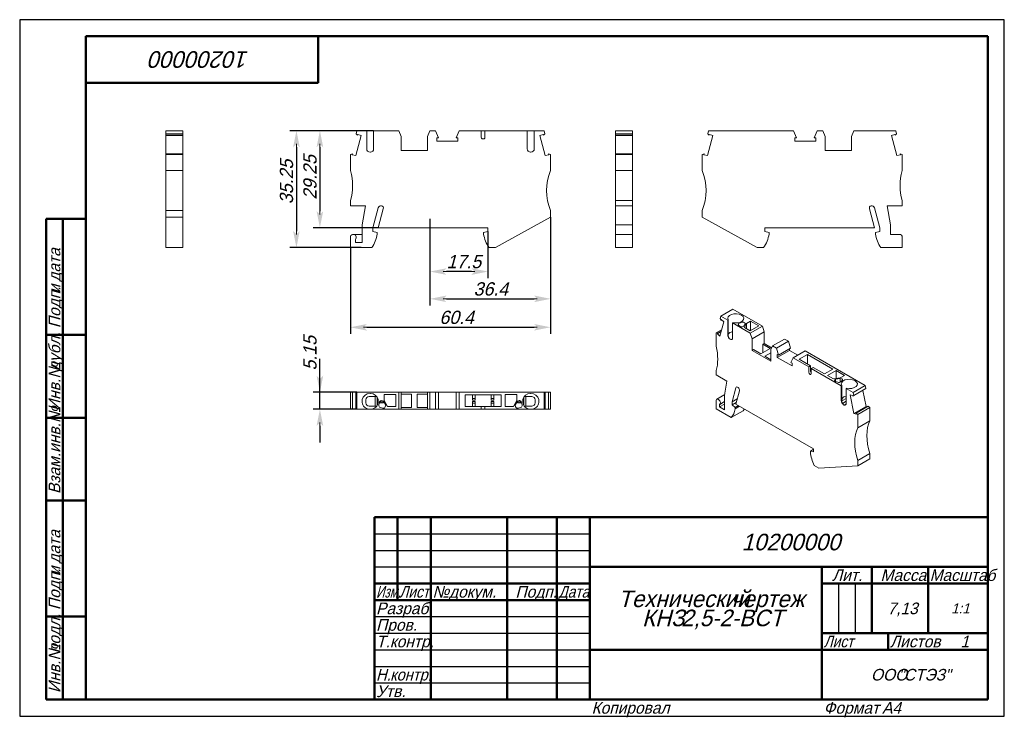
# Model space of a CAD drawing. Header units: millimetres. Extents: x 0 to 297, y 0 to 210.
import ezdxf

# ---------------------------------------------------------------- set-up
doc = ezdxf.new("R2010")
doc.units = ezdxf.units.MM
doc.linetypes.add('CENTER_per1_scale0.110039', pattern=[5.59, 3.49375, -0.69875, 0.69875, -0.69875])
doc.styles.add('TextStyle_1', font='T-FLEX Type A.TTF', dxfattribs={"oblique": 15, "height": 4})
doc.styles.add('TextStyle_2', font='T-FLEX Type A.TTF', dxfattribs={"oblique": 15, "height": 3.5})
doc.styles.add('TextStyle_3', font='T-FLEX Type A.TTF', dxfattribs={"width": 0.744064, "oblique": 15, "height": 3.5})
doc.styles.add('TextStyle_4', font='T-FLEX Type A.TTF', dxfattribs={"width": 0.883061, "oblique": 15, "height": 3.5})
doc.styles.add('TextStyle_5', font='T-FLEX Type A.TTF', dxfattribs={"width": 0.94413, "oblique": 15, "height": 3.5})
doc.styles.add('TextStyle_6', font='T-FLEX Type A.TTF', dxfattribs={"width": 0.98844, "oblique": 15, "height": 3.5})
doc.styles.add('TextStyle_7', font='T-FLEX Type A.TTF', dxfattribs={"oblique": 15, "height": 5})
doc.styles.add('TextStyle_8', font='T-FLEX Type A.TTF', dxfattribs={"oblique": 15, "height": 3})
doc.styles.add('TextStyle_9', font='T-FLEX Type A.TTF', dxfattribs={"oblique": 15, "height": 3.5})
doc.dimstyles.new('DIM_ST_1', dxfattribs={"dimtxt": 4, "dimasz": 5, "dimexe": 2, "dimexo": 0, "dimgap": 0.5, "dimtad": 1, "dimrnd": 0.01, "dimdsep": 46, "dimtxsty": 'TextStyle_1', "dimblk": 'Arrow_3_C7_Status', "dimcen": 0.09, "dimclrd": 7, "dimclre": 7, "dimclrt": 7, "dimazin": 0, "dimtfac": 1, "dimtdec": 0, "dimtmove": 0, "dimatfit": 0, "dimldrblk": 'NONE', "dimfxl": 1, "dimtvp": 1, "dimtolj": 1, "dimarcsym": 0})
doc.dimstyles.new('DIM_ST_2', dxfattribs={"dimtxt": 4, "dimasz": 5, "dimexe": 2, "dimexo": 0, "dimgap": 0.5, "dimtad": 1, "dimrnd": 0.01, "dimdsep": 46, "dimtxsty": 'TextStyle_1', "dimblk": 'Arrow_3_C7_Status', "dimcen": 0.09, "dimclrd": 7, "dimclre": 7, "dimclrt": 7, "dimazin": 0, "dimtfac": 1, "dimtdec": 0, "dimtmove": 0, "dimatfit": 0, "dimldrblk": 'NONE', "dimfxl": 1, "dimtvp": 1, "dimtolj": 1, "dimarcsym": 0})

# ---------------------------------------------------------------- blocks, each defined once
blk = doc.blocks.new('Arrow_3_C7_Status')
at = {"color": 7, "linetype": 'Continuous', "lineweight": 0}
blk.add_line((-1, 0), (-0.8, 0), dxfattribs=at)
at = {"color": 7}
blk.add_solid([(-1, -0.2), (0, 0), (-0.8, 0), (-1, 0.2)], dxfattribs=at)
blk = doc.blocks.new('*D5')
at = {"color": 7, "lineweight": -2}
for p, q in [((141.24, 146.18), (141.24, 132.06)), ((123.74, 144.33), (123.74, 132.06)), ((136.24, 134.06), (128.74, 134.06))]:
    blk.add_line(p, q, dxfattribs=at)
at = {"layer": 'Defpoints', "color": 0}
for p in [(141.24, 146.18), (123.74, 144.33), (123.74, 134.06)]:
    blk.add_point(p, dxfattribs=at)
at = {"color": 7, "lineweight": -2, "xscale": 5, "yscale": 5, "zscale": 5, "rotation": 180}
blk.add_blockref('Arrow_3_C7_Status', (123.74, 134.06), dxfattribs=at)
at = {"color": 7, "lineweight": -2, "xscale": 5, "yscale": 5, "zscale": 5}
blk.add_blockref('Arrow_3_C7_Status', (141.24, 134.06), dxfattribs=at)
blk = doc.blocks.new('_None')
blk = doc.blocks.new('*D6')
at = {"color": 7, "lineweight": -2}
for p, q in [((123.74, 149.92), (123.74, 123.83)), ((160.14, 150.48), (160.14, 123.83)), ((128.74, 125.83), (155.14, 125.83))]:
    blk.add_line(p, q, dxfattribs=at)
at = {"layer": 'Defpoints', "color": 0}
for p in [(123.74, 149.92), (160.14, 150.48), (160.14, 125.83)]:
    blk.add_point(p, dxfattribs=at)
at = {"color": 7, "lineweight": -2, "xscale": 5, "yscale": 5, "zscale": 5}
for p, rotation in [((123.74, 125.83), 180), ((160.14, 125.83), 360)]:
    blk.add_blockref('Arrow_3_C7_Status', p, dxfattribs=dict(at, rotation=rotation))
blk = doc.blocks.new('*D7')
at = {"color": 7, "lineweight": -2}
for p, q in [((160.14, 150.48), (160.14, 115.26)), ((99.74, 141.28), (99.74, 115.26)), ((104.74, 117.26), (155.14, 117.26))]:
    blk.add_line(p, q, dxfattribs=at)
at = {"layer": 'Defpoints', "color": 0}
for p in [(160.14, 150.48), (99.74, 141.28), (160.14, 117.26)]:
    blk.add_point(p, dxfattribs=at)
at = {"color": 7, "lineweight": -2, "xscale": 5, "yscale": 5, "zscale": 5}
for p, rotation in [((99.74, 117.26), 180), ((160.14, 117.26), 360)]:
    blk.add_blockref('Arrow_3_C7_Status', p, dxfattribs=dict(at, rotation=rotation))
blk = doc.blocks.new('*D8')
at = {"color": 7, "lineweight": -2}
for p, q in [((106.77, 176.53), (88.56, 176.53)), ((90.56, 171.53), (90.56, 152.28)), ((108.14, 147.28), (88.56, 147.28))]:
    blk.add_line(p, q, dxfattribs=at)
at = {"layer": 'Defpoints', "color": 0}
for p in [(106.77, 176.53), (90.56, 147.28), (108.14, 147.28)]:
    blk.add_point(p, dxfattribs=at)
at = {"color": 7, "lineweight": -2, "xscale": 5, "yscale": 5, "zscale": 5}
for p, rotation in [((90.56, 176.53), 90.00000000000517), ((90.56, 147.28), 270.0000000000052)]:
    blk.add_blockref('Arrow_3_C7_Status', p, dxfattribs=dict(at, rotation=rotation))
blk = doc.blocks.new('*D9')
at = {"color": 7, "lineweight": -2}
for p, q in [((106.77, 176.53), (81.47, 176.53)), ((83.47, 171.53), (83.47, 146.28)), ((102.96, 141.28), (81.47, 141.28))]:
    blk.add_line(p, q, dxfattribs=at)
at = {"layer": 'Defpoints', "color": 0}
for p in [(106.77, 176.53), (83.47, 141.28), (102.96, 141.28)]:
    blk.add_point(p, dxfattribs=at)
at = {"color": 7, "lineweight": -2, "xscale": 5, "yscale": 5, "zscale": 5}
for p, rotation in [((83.47, 176.53), 90.00000000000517), ((83.47, 141.28), 270.0000000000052)]:
    blk.add_blockref('Arrow_3_C7_Status', p, dxfattribs=dict(at, rotation=rotation))
blk = doc.blocks.new('*D10')
at = {"color": 7, "lineweight": -2}
for p, q in [((90.56, 97.67), (90.56, 107.78)), ((90.56, 102.67), (90.56, 107.67)), ((101.7, 97.67), (88.56, 97.67)), ((90.56, 92.52), (90.56, 97.67)), ((101.7, 92.52), (88.56, 92.52)), ((90.56, 87.52), (90.56, 82.52))]:
    blk.add_line(p, q, dxfattribs=at)
at = {"layer": 'Defpoints', "color": 0}
for p in [(90.56, 97.67), (101.7, 97.67), (101.7, 92.52)]:
    blk.add_point(p, dxfattribs=at)
at = {"color": 7, "lineweight": -2, "xscale": 5, "yscale": 5, "zscale": 5}
for p, rotation in [((90.56, 97.67), 270.0000000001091), ((90.56, 92.52), 90.0000000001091)]:
    blk.add_blockref('Arrow_3_C7_Status', p, dxfattribs=dict(at, rotation=rotation))
blk = doc.blocks.new('_FR1Страница_1')
at = {"color": 7, "linetype": 'Continuous', "lineweight": 25}
for p, q in [((0, 210), (0, 0)), ((297, 210), (0, 210)), ((297, 0), (297, 210)), ((107, 55), (172, 55)), ((107, 50), (172, 50)), ((107, 45), (172, 45)), ((247, 40), (247, 25)), ((252, 40), (252, 25)), ((107, 30), (172, 30)), ((107, 25), (172, 25)), ((107, 20), (172, 20)), ((242, 20), (292, 20)), ((262, 20), (262, 20)), ((107, 15), (172, 15)), ((107, 10), (172, 10)), ((0, 0), (297, 0))]:
    blk.add_line(p, q, dxfattribs=at)
at = {"color": 7, "linetype": 'Continuous', "lineweight": 50}
for p, q in [((20, 5), (20, 205)), ((20, 205), (292, 205)), ((90, 191), (90, 205)), ((292, 205), (292, 5)), ((20, 191), (90, 191)), ((8, 5), (8, 150)), ((8, 150), (20, 150)), ((13, 150), (13, 5)), ((8, 115), (20, 115)), ((8, 90), (20, 90)), ((20, 65), (8, 65)), ((107, 5), (107, 60)), ((107, 60), (292, 60)), ((114, 60), (114, 35)), ((124, 60), (124, 5)), ((147, 60), (147, 5)), ((162, 60), (162, 5)), ((172, 60), (172, 5)), ((172, 45), (292, 45)), ((242, 45), (242, 5)), ((257, 45), (257, 25)), ((274, 45), (274, 25)), ((107, 40), (172, 40)), ((242, 40), (292, 40)), ((107, 35), (172, 35)), ((8, 30), (20, 30)), ((242, 25), (292, 25)), ((262, 25), (262, 20)), ((172, 20), (292, 20)), ((20, 5), (8, 5)), ((292, 5), (20, 5))]:
    blk.add_line(p, q, dxfattribs=at)
at = {"color": 7, "oblique": 15}
for s, height, rotation, style, p in [('10200000', 5, 180, 'TextStyle_7', (69.23, 200.5)), ('дата', 3.5, 90, 'TextStyle_2', (12.25, 131.01)), ('Подп.', 3.5, 90, 'TextStyle_2', (12.25, 117)), ('и', 3.5, 90, 'TextStyle_2', (12.25, 127.51)), ('дубл.', 3.5, 90, 'TextStyle_2', (12.25, 104.01)), ('Инв.№', 3.5, 90, 'TextStyle_2', (12.25, 92)), ('Взам.инв.№', 3.5, 90, 'TextStyle_2', (12.25, 67)), ('дата', 3.5, 90, 'TextStyle_2', (12.25, 46.01)), ('Подп.', 3.5, 90, 'TextStyle_2', (12.25, 32)), ('и', 3.5, 90, 'TextStyle_2', (12.25, 42.51)), ('подл.', 3.5, 90, 'TextStyle_2', (12.25, 19.01)), ('Инв.№', 3.5, 90, 'TextStyle_2', (12.25, 7))]:
    blk.add_text(s, height=height, rotation=rotation, dxfattribs=dict(at, style=style)).set_placement(p)
for s, height, style, p in [('10200000', 5, 'TextStyle_7', (217.77, 50)), ('Лит.', 3.5, 'TextStyle_2', (245.03, 40.76)), ('Масса', 3.5, 'TextStyle_2', (259.65, 40.76)), ('№', 3.5, 'TextStyle_2', (124.5, 35.75)), ('Подп.', 3.5, 'TextStyle_2', (149.53, 35.75)), ('докум.', 3.5, 'TextStyle_2', (129.5, 35.75)), ('Технический', 5, 'TextStyle_7', (180.55, 32.88)), ('чертеж', 5, 'TextStyle_7', (214.51, 32.88)), ('Разраб.', 3.5, 'TextStyle_2', (107.5, 30.75)), ('7,13', 3.5, 'TextStyle_2', (261.78, 30.75)), ('1:1', 3, 'TextStyle_8', (280.99, 31)), ('КНЗ', 5, 'TextStyle_7', (187.75, 27.12)), ('2,5-2-ВСТ', 5, 'TextStyle_7', (199.54, 27.12)), ('Пров.', 3.5, 'TextStyle_2', (107.5, 25.75)), ('Т.контр.', 3.5, 'TextStyle_2', (107.5, 20.75)), ('Листов', 3.5, 'TextStyle_2', (262.5, 20.75)), ('1', 3.5, 'TextStyle_9', (283.78, 20.75)), ('ООО', 3.5, 'TextStyle_2', (256.78, 10.75)), ('"СТЭЗ"', 3.5, 'TextStyle_2', (265.03, 10.75)), ('Утв.', 3.5, 'TextStyle_2', (107.5, 5.75)), ('Копировал', 3.5, 'TextStyle_2', (172.5, 0.75)), ('Формат', 3.5, 'TextStyle_2', (242.5, 0.75)), ('A4', 3.5, 'TextStyle_2', (260.12, 0.75))]:
    blk.add_text(s, height=height, dxfattribs=dict(at, style=style)).set_placement(p)
for s, style, width, p in [('Масштаб', 'TextStyle_6', 0.98844, (274.5, 40.76)), ('Изм.', 'TextStyle_3', 0.744064, (107.5, 35.75)), ('Лист', 'TextStyle_4', 0.883061, (114.5, 35.75)), ('Дата', 'TextStyle_4', 0.883061, (162.5, 35.75)), ('Лист', 'TextStyle_4', 0.883061, (242.5, 20.75)), ('Н.', 'TextStyle_5', 0.94413, (107.5, 10.75)), ('контр.', 'TextStyle_5', 0.94413, (111.75, 10.75))]:
    blk.add_text(s, height=3.5, dxfattribs=dict(at, style=style, width=width)).set_placement(p)
blk = doc.blocks.new('Страница_1')
at = {"color": 7, "linetype": 'Continuous', "lineweight": 20}
for p, q in [((44.096, 175.567), (44.096, 176.53)), ((49.246, 176.53), (44.096, 176.53)), ((44.096, 175.567), (44.096, 175.135)), ((49.246, 175.567), (44.096, 175.567)), ((49.246, 176.53), (49.246, 175.567)), ((49.246, 175.135), (49.246, 175.567)), ((101.446, 175.567), (101.704, 176.53)), ((101.446, 175.567), (101.878, 175.135)), ((104.668, 176.53), (101.704, 176.53)), ((101.878, 175.135), (101.949, 175.398)), ((101.949, 175.398), (102.982, 175.121)), ((105.668, 176.53), (104.668, 176.53)), ((104.668, 176.53), (104.668, 171.036)), ((105.668, 176.53), (105.768, 176.53)), ((105.768, 176.53), (106.768, 176.53)), ((114.325, 176.53), (106.768, 176.53)), ((106.768, 171.036), (106.768, 176.53)), ((114.325, 176.53), (115.043, 174.83)), ((123.043, 174.83), (123.762, 176.53)), ((123.762, 176.53), (125.434, 176.53)), ((126.359, 174.425), (125.434, 176.53)), ((132.553, 176.53), (131.628, 174.425)), ((132.553, 176.53), (139.243, 176.53)), ((139.243, 176.53), (140.343, 176.53)), ((139.243, 174.58), (139.243, 176.53)), ((140.343, 176.53), (140.343, 174.58)), ((140.343, 176.53), (153.118, 176.53)), ((154.118, 176.53), (153.118, 176.53)), ((153.118, 171.036), (153.118, 176.53)), ((154.218, 176.53), (154.118, 176.53)), ((154.218, 176.53), (155.218, 176.53)), ((155.218, 176.53), (158.183, 176.53)), ((155.218, 176.53), (155.218, 171.036)), ((156.904, 175.121), (157.938, 175.398)), ((157.938, 175.398), (158.008, 175.135)), ((158.441, 175.567), (158.008, 175.135)), ((158.441, 175.567), (158.183, 176.53)), ((179.704, 176.53), (184.854, 176.53)), ((179.704, 176.53), (179.704, 175.567)), ((179.704, 175.567), (184.854, 175.567)), ((179.704, 175.135), (179.704, 175.567)), ((184.854, 175.567), (184.854, 176.53)), ((184.854, 175.567), (184.854, 175.135)), ((207.793, 176.53), (207.535, 175.567)), ((207.967, 175.135), (207.535, 175.567)), ((207.793, 176.53), (233.423, 176.53)), ((208.038, 175.398), (207.967, 175.135)), ((209.071, 175.121), (208.038, 175.398)), ((234.348, 174.425), (233.423, 176.53)), ((240.542, 176.53), (239.617, 174.425)), ((240.542, 176.53), (242.214, 176.53)), ((242.214, 176.53), (242.932, 174.83)), ((250.932, 174.83), (251.651, 176.53)), ((264.272, 176.53), (251.651, 176.53)), ((264.027, 175.398), (262.993, 175.121)), ((264.097, 175.135), (264.027, 175.398)), ((264.097, 175.135), (264.53, 175.567)), ((264.272, 176.53), (264.53, 175.567)), ((44.096, 175.135), (49.246, 175.135)), ((44.096, 175.121), (44.096, 175.135)), ((44.096, 175.121), (44.096, 169.551)), ((49.246, 175.121), (44.096, 175.121)), ((49.246, 175.121), (49.246, 175.135)), ((49.246, 169.551), (49.246, 175.121)), ((102.982, 175.121), (101.345, 169.011)), ((115.043, 170.53), (115.043, 174.83)), ((123.043, 174.83), (123.043, 170.53)), ((125.831, 174.425), (126.359, 174.425)), ((125.831, 173.355), (125.831, 174.425)), ((132.156, 173.355), (125.831, 173.355)), ((131.628, 174.425), (132.156, 174.425)), ((132.156, 173.355), (132.156, 174.425)), ((156.904, 175.121), (158.541, 169.011)), ((184.854, 175.135), (179.704, 175.135)), ((179.704, 175.135), (179.704, 175.121)), ((179.704, 175.121), (184.854, 175.121)), ((179.704, 169.551), (179.704, 175.121)), ((184.854, 175.135), (184.854, 175.121)), ((184.854, 175.121), (184.854, 169.551)), ((207.434, 169.011), (209.071, 175.121)), ((234.348, 174.425), (233.82, 174.425)), ((233.82, 173.355), (233.82, 174.425)), ((233.82, 173.355), (240.145, 173.355)), ((240.145, 174.425), (239.617, 174.425)), ((240.145, 174.425), (240.145, 173.355)), ((242.932, 170.53), (242.932, 174.83)), ((250.932, 174.83), (250.932, 170.53)), ((264.63, 169.011), (262.993, 175.121)), ((44.096, 169.551), (49.246, 169.551)), ((44.096, 169.38), (44.096, 169.551)), ((44.096, 169.38), (49.246, 169.38)), ((44.096, 164.48), (44.096, 169.38)), ((49.246, 169.551), (49.246, 169.38)), ((49.246, 169.38), (49.246, 164.48)), ((99.743, 169.38), (100.382, 169.551)), ((99.743, 169.38), (99.743, 164.48)), ((100.312, 169.288), (100.382, 169.551)), ((105.668, 170.036), (105.768, 170.036)), ((123.043, 170.53), (115.043, 170.53)), ((154.218, 170.036), (154.118, 170.036)), ((160.143, 169.38), (159.505, 169.551)), ((159.505, 169.551), (159.575, 169.288)), ((160.143, 164.48), (160.143, 169.38)), ((179.704, 169.551), (179.704, 169.38)), ((184.854, 169.551), (179.704, 169.551)), ((179.704, 164.48), (179.704, 169.38)), ((184.854, 169.38), (179.704, 169.38)), ((184.854, 169.38), (184.854, 169.551)), ((184.854, 169.38), (184.854, 164.48)), ((206.471, 169.551), (205.832, 169.38)), ((205.832, 169.38), (205.832, 164.48)), ((206.471, 169.551), (206.401, 169.288)), ((242.932, 170.53), (250.932, 170.53)), ((265.594, 169.551), (266.232, 169.38)), ((265.664, 169.288), (265.594, 169.551)), ((266.232, 164.48), (266.232, 169.38)), ((101.345, 169.011), (100.312, 169.288)), ((159.575, 169.288), (158.541, 169.011)), ((206.401, 169.288), (207.434, 169.011)), ((264.63, 169.011), (265.664, 169.288)), ((44.096, 164.48), (49.246, 164.48)), ((44.096, 164.48), (44.096, 152.48)), ((49.246, 164.48), (49.246, 152.48)), ((184.854, 164.48), (179.704, 164.48)), ((179.704, 155.48), (179.704, 164.48)), ((184.854, 155.48), (184.854, 164.48)), ((99.743, 155.48), (99.743, 153.88)), ((179.704, 153.88), (179.704, 155.48)), ((184.854, 155.48), (179.704, 155.48)), ((184.854, 155.48), (184.854, 153.88)), ((266.232, 153.88), (266.232, 155.48)), ((49.246, 152.48), (44.096, 152.48)), ((44.096, 150.48), (44.096, 152.48)), ((49.246, 152.48), (49.246, 150.48)), ((99.743, 153.88), (104.355, 153.88)), ((104.355, 153.88), (103.343, 148.142)), ((108.153, 153.287), (106.543, 147.28)), ((109.672, 152.984), (108.143, 147.28)), ((160.143, 150.48), (160.143, 152.48)), ((184.854, 153.88), (179.704, 153.88)), ((179.704, 148.142), (179.704, 153.88)), ((184.854, 153.88), (184.854, 148.142)), ((205.832, 152.48), (205.832, 150.48)), ((257.832, 147.28), (256.304, 152.984)), ((259.432, 147.28), (257.823, 153.287)), ((262.632, 148.142), (261.621, 153.88)), ((261.621, 153.88), (266.232, 153.88)), ((44.096, 141.28), (44.096, 150.48)), ((49.246, 150.48), (44.096, 150.48)), ((49.246, 150.48), (49.246, 141.28)), ((143.561, 141.28), (160.143, 150.48)), ((205.832, 150.48), (222.415, 141.28)), ((103.343, 142.78), (103.343, 148.142)), ((106.543, 146.18), (106.543, 147.28)), ((107.843, 145.832), (106.543, 146.18)), ((107.843, 145.38), (107.843, 145.832)), ((141.243, 147.28), (108.143, 147.28)), ((141.243, 146.18), (139.943, 145.832)), ((139.943, 145.832), (139.943, 145.38)), ((141.243, 147.28), (141.243, 146.18)), ((179.704, 145.28), (179.704, 148.142)), ((179.704, 148.142), (184.854, 148.142)), ((184.854, 145.28), (184.854, 148.142)), ((224.732, 146.18), (224.732, 147.28)), ((224.732, 147.28), (257.832, 147.28)), ((226.032, 145.832), (224.732, 146.18)), ((226.032, 145.38), (226.032, 145.832)), ((259.432, 146.18), (258.132, 145.832)), ((258.132, 145.832), (258.132, 145.38)), ((259.432, 147.28), (259.432, 146.18)), ((262.632, 145.28), (262.632, 148.142)), ((99.743, 144.38), (99.743, 141.28)), ((100.643, 145.28), (103.343, 145.28)), ((101.243, 143.709), (101.243, 142.78)), ((101.243, 142.78), (103.343, 142.78)), ((179.704, 145.28), (179.704, 144.38)), ((179.704, 145.28), (180.704, 145.28)), ((179.704, 141.28), (179.704, 144.38)), ((184.854, 145.28), (180.704, 145.28)), ((184.854, 145.28), (184.854, 144.38)), ((184.854, 144.38), (184.854, 141.28)), ((262.632, 145.28), (265.332, 145.28)), ((266.232, 141.28), (266.232, 144.38)), ((44.096, 141.28), (49.246, 141.28)), ((99.743, 141.28), (106.185, 141.28)), ((141.602, 141.28), (143.561, 141.28)), ((179.704, 141.28), (184.854, 141.28)), ((222.415, 141.28), (224.373, 141.28)), ((259.791, 141.28), (266.232, 141.28)), ((215.106, 122.721), (211.464, 120.619)), ((215.106, 122.721), (224.03, 117.569)), ((212.368, 118.946), (211.211, 114.626)), ((211.282, 119.938), (211.464, 120.619)), ((211.282, 119.938), (211.588, 119.408)), ((213.561, 119.409), (211.464, 120.619)), ((211.588, 119.408), (211.638, 119.594)), ((211.588, 119.408), (211.745, 119.499)), ((211.638, 119.594), (212.368, 118.946)), ((213.561, 119.409), (213.715, 119.498)), ((213.561, 119.409), (213.561, 114.922)), ((213.715, 115.011), (213.715, 119.498)), ((217.662, 120.96), (217.733, 120.919)), ((220.473, 119.092), (219.203, 118.359)), ((222.947, 117.663), (220.473, 119.092)), ((220.473, 119.092), (220.473, 116.234)), ((210.078, 115.581), (211.721, 116.53)), ((211.55, 115.892), (210.48, 115.274)), ((210.53, 115.46), (211.6, 116.078)), ((215.2, 118.64), (215.046, 118.551)), ((220.389, 115.466), (215.046, 118.551)), ((215.046, 114.065), (215.046, 118.551)), ((216.848, 117.938), (217.238, 117.548)), ((217.942, 118.749), (217.093, 118.466)), ((218.058, 117.421), (218.478, 117.561)), ((218.478, 117.561), (218.897, 118.371)), ((219.203, 118.359), (218.601, 117.193)), ((218.601, 117.193), (220.366, 116.173)), ((218.897, 118.371), (218.625, 118.643)), ((219.203, 118.359), (219.203, 116.845)), ((220.366, 116.173), (222.947, 117.663)), ((220.389, 115.466), (224.03, 117.569)), ((224.538, 115.887), (220.897, 113.785)), ((224.538, 115.887), (224.03, 117.569)), ((224.538, 115.887), (224.538, 112.377)), ((210.078, 115.581), (210.078, 111.58)), ((210.078, 115.581), (210.53, 115.46)), ((210.48, 115.274), (210.53, 115.46)), ((211.211, 114.626), (210.48, 115.274)), ((214.268, 113.698), (214.338, 113.657)), ((220.389, 115.466), (220.897, 113.785)), ((220.897, 110.274), (220.897, 113.785)), ((227.062, 111.614), (230.703, 113.716)), ((231.886, 113.034), (228.244, 110.931)), ((231.886, 113.034), (230.703, 113.716)), ((231.886, 113.034), (232.54, 110.937)), ((220.897, 110.274), (221.303, 110.509)), ((226.554, 107.008), (220.897, 110.274)), ((221.303, 110.509), (223.531, 109.223)), ((223.531, 109.223), (226.359, 110.856)), ((224.132, 112.142), (224.538, 112.377)), ((226.359, 110.856), (224.132, 112.142)), ((224.132, 112.142), (224.132, 109.57)), ((226.808, 111.066), (224.538, 112.377)), ((226.554, 110.519), (227.062, 111.614)), ((226.554, 110.519), (226.554, 107.008)), ((227.062, 111.614), (228.244, 110.931)), ((228.898, 108.835), (228.244, 110.931)), ((232.166, 110.279), (228.525, 108.177)), ((232.54, 110.937), (228.898, 108.835)), ((232.166, 110.722), (232.166, 110.279)), ((234.675, 108.831), (232.166, 110.279)), ((236.92, 110.127), (233.278, 108.025)), ((255.043, 99.664), (236.92, 110.127)), ((226.554, 109.58), (224.733, 108.529)), ((224.733, 108.529), (226.554, 107.478)), ((228.525, 108.177), (228.525, 109.05)), ((228.525, 109.05), (228.898, 108.835)), ((232.997, 105.594), (228.525, 108.177)), ((233.278, 108.025), (232.624, 106.684)), ((233.278, 108.025), (238.009, 105.293)), ((235.145, 107.6), (237.655, 109.049)), ((238.574, 105.62), (235.145, 107.6)), ((237.655, 109.049), (245.292, 104.64)), ((237.655, 106.151), (237.655, 109.049)), ((210.078, 104.232), (210.078, 102.926)), ((232.624, 106.684), (232.997, 106.468)), ((232.997, 105.594), (232.997, 106.468)), ((238.009, 105.293), (238.574, 105.62)), ((238.009, 103.701), (238.009, 105.293)), ((238.574, 105.62), (238.574, 104.028)), ((239.352, 105.171), (238.787, 104.844)), ((238.787, 104.844), (247.82, 99.629)), ((238.787, 104.844), (238.787, 103.252)), ((242.782, 103.191), (239.352, 105.171)), ((245.292, 104.64), (242.782, 103.191)), ((243.701, 102.701), (246.282, 104.191)), ((246.282, 104.191), (246.282, 101.822)), ((246.282, 104.191), (248.756, 102.762)), ((210.078, 102.926), (213.339, 101.043)), ((213.339, 101.043), (212.624, 96.77)), ((245.467, 101.682), (243.701, 102.701)), ((247.487, 102.029), (245.467, 101.682)), ((246.105, 101.611), (245.862, 101.368)), ((247.509, 101.852), (246.105, 101.611)), ((246.105, 100.887), (246.105, 101.611)), ((248.756, 102.762), (247.487, 102.029)), ((247.509, 100.702), (247.509, 101.852)), ((247.979, 101.696), (247.509, 101.852)), ((247.672, 100.811), (248.162, 101.301)), ((251.992, 101.14), (251.921, 101.181)), ((216.025, 99.008), (214.886, 94.761)), ((217.098, 98.14), (216.018, 94.107)), ((246.081, 100.895), (246.757, 100.67)), ((247.974, 99.718), (247.82, 99.629)), ((247.82, 95.143), (247.82, 99.629)), ((247.974, 99.718), (247.974, 95.232)), ((249.304, 98.772), (249.459, 98.861)), ((249.304, 98.772), (251.401, 97.561)), ((249.304, 98.772), (249.304, 94.286)), ((255.043, 99.664), (251.401, 97.561)), ((255.225, 98.772), (251.584, 96.67)), ((255.296, 93.378), (254.302, 98.239)), ((255.043, 99.664), (255.225, 98.772)), ((99.743, 92.522), (99.743, 97.672)), ((100.382, 97.672), (99.743, 97.672)), ((100.382, 92.522), (100.382, 97.672)), ((101.345, 97.672), (100.382, 97.672)), ((101.345, 97.672), (101.345, 92.522)), ((101.345, 97.672), (101.446, 97.672)), ((101.704, 97.672), (101.446, 97.672)), ((101.446, 97.672), (101.446, 92.522)), ((101.704, 97.672), (114.325, 97.672)), ((101.704, 97.672), (101.704, 92.522)), ((104.443, 94.472), (104.443, 95.372)), ((105.443, 96.372), (105.668, 96.372)), ((105.668, 97.322), (105.768, 97.322)), ((105.768, 96.372), (105.668, 96.372)), ((107.681, 96.372), (105.768, 96.372)), ((107.193, 93.472), (107.193, 96.372)), ((107.818, 96.17), (107.818, 95.798)), ((107.818, 95.798), (107.956, 95.909)), ((107.818, 95.798), (107.818, 94.046)), ((108.893, 94.492), (108.893, 95.155)), ((109.712, 95.025), (109.187, 95.166)), ((109.293, 94.492), (109.293, 95.137)), ((113.443, 97.022), (109.943, 97.022)), ((109.943, 97.022), (109.943, 95.226)), ((109.943, 95.226), (110.946, 93.372)), ((113.443, 93.372), (113.443, 97.022)), ((115.043, 97.672), (114.325, 97.672)), ((114.325, 92.522), (114.325, 97.672)), ((115.043, 97.672), (115.043, 92.522)), ((123.043, 97.672), (115.043, 97.672)), ((118.193, 97.097), (115.043, 97.097)), ((118.193, 93.097), (118.193, 97.097)), ((119.893, 97.097), (119.893, 93.097)), ((123.043, 97.097), (119.893, 97.097)), ((123.043, 97.672), (123.043, 92.522)), ((123.762, 97.672), (123.043, 97.672)), ((123.762, 92.522), (123.762, 97.672)), ((125.434, 97.672), (123.762, 97.672)), ((125.434, 97.672), (125.434, 92.522)), ((125.434, 97.672), (126.359, 97.672)), ((131.628, 97.672), (126.359, 97.672)), ((126.359, 97.672), (126.359, 92.522)), ((131.628, 92.522), (131.628, 97.672)), ((131.628, 97.672), (132.553, 97.672)), ((132.553, 97.672), (132.553, 92.522)), ((158.183, 97.672), (132.553, 97.672)), ((134.393, 96.872), (145.193, 96.872)), ((134.393, 93.322), (134.393, 96.872)), ((136.593, 95.822), (136.593, 96.872)), ((136.593, 95.822), (136.593, 95.345)), ((136.593, 95.822), (137.393, 95.822)), ((136.593, 95.345), (136.593, 95.322)), ((136.593, 95.322), (137.393, 95.322)), ((137.393, 95.822), (137.393, 96.872)), ((137.393, 95.822), (137.393, 95.345)), ((137.393, 95.345), (137.393, 95.322)), ((142.193, 95.822), (142.193, 96.872)), ((142.193, 95.345), (142.193, 95.822)), ((142.193, 95.822), (142.993, 95.822)), ((142.193, 95.345), (142.193, 95.322)), ((142.193, 95.322), (142.993, 95.322)), ((142.993, 95.822), (142.993, 96.872)), ((142.993, 95.345), (142.993, 95.822)), ((142.993, 95.345), (142.993, 95.322)), ((145.193, 96.872), (145.193, 93.322)), ((146.443, 97.022), (149.943, 97.022)), ((146.443, 93.372), (146.443, 97.022)), ((149.943, 95.226), (148.94, 93.372)), ((149.943, 97.022), (149.943, 95.226)), ((150.7, 95.166), (150.175, 95.025)), ((150.593, 94.492), (150.593, 95.137)), ((150.993, 94.492), (150.993, 95.155)), ((152.068, 95.798), (151.93, 95.909)), ((152.068, 96.17), (152.068, 95.798)), ((152.068, 95.798), (152.068, 94.046)), ((152.206, 96.372), (154.118, 96.372)), ((152.693, 93.472), (152.693, 96.372)), ((154.218, 97.322), (154.118, 97.322)), ((154.118, 96.372), (154.218, 96.372)), ((154.443, 96.372), (154.218, 96.372)), ((155.443, 94.472), (155.443, 95.372)), ((158.183, 97.672), (158.441, 97.672)), ((158.183, 97.672), (158.183, 92.522)), ((158.441, 97.672), (158.441, 92.522)), ((158.541, 97.672), (158.441, 97.672)), ((158.541, 92.522), (158.541, 97.672)), ((159.505, 97.672), (158.541, 97.672)), ((159.505, 92.522), (159.505, 97.672)), ((159.505, 97.672), (160.143, 97.672)), ((160.143, 92.522), (160.143, 97.672)), ((210.078, 95.169), (210.078, 92.638)), ((212.656, 96.961), (210.264, 95.581)), ((212.624, 92.393), (212.624, 96.77)), ((216.432, 95.653), (214.886, 94.761)), ((248.155, 95.136), (247.975, 95.197)), ((247.979, 95.388), (248.155, 95.136)), ((249.304, 95.8), (248.155, 95.136)), ((250.497, 96.933), (251.655, 91.276)), ((250.497, 96.933), (251.228, 96.737)), ((251.228, 96.737), (251.278, 96.493)), ((251.584, 96.67), (251.278, 96.493)), ((251.584, 96.67), (251.401, 97.561)), ((99.743, 92.522), (100.382, 92.522)), ((101.345, 92.522), (100.382, 92.522)), ((101.446, 92.522), (101.345, 92.522)), ((101.446, 92.522), (101.704, 92.522)), ((104.668, 92.522), (101.704, 92.522)), ((104.668, 92.522), (104.668, 92.74)), ((105.668, 92.522), (104.668, 92.522)), ((105.668, 93.472), (105.443, 93.472)), ((105.668, 93.472), (105.768, 93.472)), ((105.668, 92.522), (105.768, 92.522)), ((105.768, 93.472), (107.681, 93.472)), ((105.768, 92.522), (106.768, 92.522)), ((106.768, 92.74), (106.768, 92.522)), ((114.325, 92.522), (106.768, 92.522)), ((107.956, 93.936), (107.818, 94.046)), ((107.818, 94.046), (107.818, 93.674)), ((108.574, 94.812), (108.321, 93.866)), ((108.489, 94.492), (108.893, 94.492)), ((108.795, 93.045), (109.548, 92.843)), ((108.893, 94.492), (109.293, 94.492)), ((109.293, 94.492), (109.693, 94.492)), ((109.693, 95.03), (109.693, 94.492)), ((110.408, 93.736), (109.712, 95.025)), ((110.283, 93.267), (110.408, 93.736)), ((110.946, 93.372), (113.443, 93.372)), ((114.325, 92.522), (115.043, 92.522)), ((115.043, 93.097), (118.193, 93.097)), ((123.043, 92.522), (115.043, 92.522)), ((119.893, 93.097), (123.043, 93.097)), ((123.043, 92.522), (123.762, 92.522)), ((123.762, 92.522), (125.434, 92.522)), ((126.359, 92.522), (125.434, 92.522)), ((131.628, 92.522), (126.359, 92.522)), ((132.553, 92.522), (131.628, 92.522)), ((132.553, 92.522), (139.243, 92.522)), ((139.243, 93.322), (134.393, 93.322)), ((137.393, 94.872), (136.593, 94.872)), ((136.593, 94.849), (136.593, 94.872)), ((136.593, 94.849), (136.593, 94.372)), ((137.393, 94.372), (136.593, 94.372)), ((136.593, 93.322), (136.593, 94.372)), ((137.393, 94.849), (137.393, 94.872)), ((137.393, 94.849), (137.393, 94.372)), ((137.393, 93.322), (137.393, 94.372)), ((139.243, 92.522), (139.243, 93.322)), ((139.243, 93.322), (140.343, 93.322)), ((139.243, 92.522), (140.343, 92.522)), ((140.343, 93.322), (140.343, 92.522)), ((145.193, 93.322), (140.343, 93.322)), ((140.343, 92.522), (153.118, 92.522)), ((142.993, 94.872), (142.193, 94.872)), ((142.193, 94.849), (142.193, 94.872)), ((142.193, 94.372), (142.193, 94.849)), ((142.193, 93.322), (142.193, 94.372)), ((142.993, 94.372), (142.193, 94.372)), ((142.993, 94.849), (142.993, 94.872)), ((142.993, 94.372), (142.993, 94.849)), ((142.993, 93.322), (142.993, 94.372)), ((148.94, 93.372), (146.443, 93.372)), ((150.175, 95.025), (149.478, 93.736)), ((149.478, 93.736), (149.604, 93.267)), ((150.193, 95.03), (150.193, 94.492)), ((150.593, 94.492), (150.193, 94.492)), ((150.339, 92.843), (151.092, 93.045)), ((150.993, 94.492), (150.593, 94.492)), ((150.993, 94.492), (151.398, 94.492)), ((151.566, 93.866), (151.312, 94.812)), ((151.93, 93.936), (152.068, 94.046)), ((152.068, 94.046), (152.068, 93.674)), ((154.118, 93.472), (152.206, 93.472)), ((153.118, 92.74), (153.118, 92.522)), ((154.118, 92.522), (153.118, 92.522)), ((154.218, 93.472), (154.118, 93.472)), ((154.218, 92.522), (154.118, 92.522)), ((154.218, 93.472), (154.443, 93.472)), ((154.218, 92.522), (155.218, 92.522)), ((155.218, 92.522), (155.218, 92.74)), ((155.218, 92.522), (158.183, 92.522)), ((158.441, 92.522), (158.183, 92.522)), ((158.441, 92.522), (158.541, 92.522)), ((159.505, 92.522), (158.541, 92.522)), ((160.143, 92.522), (159.505, 92.522)), ((210.078, 92.638), (214.633, 90.008)), ((212.624, 94.107), (211.139, 93.25)), ((211.139, 94.009), (211.139, 93.25)), ((211.139, 93.25), (212.624, 92.393)), ((211.164, 94.022), (212.624, 94.864)), ((218.274, 92.111), (214.633, 90.008)), ((214.886, 93.862), (214.886, 94.761)), ((214.886, 93.862), (216.147, 94.59)), ((215.806, 93.047), (214.886, 93.862)), ((215.806, 93.047), (216.83, 93.639)), ((217.149, 93.454), (215.806, 92.679)), ((215.806, 92.679), (215.806, 93.047)), ((239.423, 80.594), (216.018, 94.107)), ((248.221, 94.318), (249.304, 94.943)), ((248.597, 93.877), (248.527, 93.918)), ((248.746, 93.816), (249.29, 94.129)), ((251.655, 91.276), (255.296, 93.378)), ((252.336, 91.324), (255.977, 93.426)), ((252.787, 90.923), (256.429, 93.025)), ((255.705, 93.269), (255.296, 93.378)), ((255.977, 93.426), (256.429, 93.025)), ((256.429, 93.025), (256.429, 89.025)), ((252.385, 91.08), (251.655, 91.276)), ((252.336, 91.324), (252.385, 91.08)), ((252.787, 90.923), (252.336, 91.324)), ((252.787, 86.922), (252.787, 90.923)), ((252.787, 86.922), (256.429, 89.025)), ((238.504, 79.943), (239.423, 80.473)), ((239.423, 80.594), (239.423, 79.696)), ((239.423, 79.696), (238.504, 79.943)), ((238.504, 79.943), (238.504, 79.574)), ((256.429, 79.227), (252.787, 77.124)), ((256.429, 77.594), (252.787, 75.491)), ((256.429, 79.227), (256.429, 77.594)), ((239.677, 75.549), (241.062, 74.749)), ((241.062, 74.749), (252.787, 75.491)), ((252.787, 75.491), (252.787, 77.124))]:
    blk.add_line(p, q, dxfattribs=at)
at = {"color": 7, "linetype": 'CENTER_per1_scale0.110039', "lineweight": 9}
blk.add_line((123.743, 149.92), (123.743, 144.33), dxfattribs=at)
at = {"color": 7, "lineweight": 20, "flags": 128}
for points in [[(214.268, 113.698), (214.134, 113.797), (214.017, 113.931), (213.92, 114.091), (213.843, 114.269), (213.785, 114.459), (213.746, 114.652), (213.723, 114.839), (213.715, 115.011)], [(214.914, 113.651), (214.779, 113.595), (214.633, 113.575), (214.484, 113.596), (214.338, 113.657)], [(247.974, 95.232), (247.981, 95.059), (248.005, 94.872), (248.044, 94.679), (248.102, 94.49), (248.179, 94.311), (248.276, 94.151), (248.393, 94.018), (248.527, 93.918)], [(247.979, 95.388), (248.079, 95.678), (248.205, 95.922), (248.355, 96.114), (248.527, 96.249), (248.718, 96.324), (248.926, 96.339), (249.146, 96.294), (249.304, 96.225)], [(248.597, 93.877), (248.743, 93.816), (248.892, 93.796), (249.038, 93.815), (249.173, 93.871)]]:
    blk.add_lwpolyline(points, dxfattribs=at)
at = {"color": 7, "linetype": 'Continuous', "lineweight": 20}
for centre, radius, start, end in [((139.793, 174.58), 0.55, 179.99998, 0), ((105.668, 171.036), 1, 180, 270), ((105.768, 171.036), 1, 270, 360), ((154.118, 171.036), 1, 180, 270), ((154.218, 171.036), 1, 270, 360), ((85.434, 159.98), 15, 342.5424, 17.4576), ((173.891, 158.48), 15, 156.42182, 203.57818), ((192.085, 158.48), 15, 336.42182, 23.57818), ((280.541, 159.98), 15, 162.5424, 197.4576), ((108.926, 153.08), 0.8, 73.31672, 165), ((108.996, 153.165), 0.7, 345, 76.79952), ((256.98, 153.165), 0.7, 103.20048, 195), ((257.05, 153.08), 0.8, 15, 106.68328), ((100.643, 144.38), 0.9, 311.81031, 180), ((98.449, 146.795), 9.5, 324.50968, 351.4318), ((149.337, 146.795), 9.5, 188.5682, 215.49032), ((216.638, 146.795), 9.5, 324.50968, 351.4318), ((267.526, 146.795), 9.5, 188.5682, 215.49032), ((265.332, 144.38), 0.9, 0.00001, 90), ((105.668, 94.922), 2.4, 90, 245.37568), ((105.443, 95.372), 1, 89.99989, 179.99997), ((105.768, 94.922), 2.4, 294.62432, 90), ((109.057, 94.683), 0.5, 75, 165), ((150.83, 94.683), 0.5, 15, 105), ((154.118, 94.922), 2.4, 90, 245.37568), ((154.218, 94.922), 2.4, 294.62432, 90), ((154.443, 95.372), 1, 0, 90), ((105.443, 94.472), 1, 180, 270), ((105.668, 94.922), 2.4, 245.37568, 270), ((105.768, 94.922), 2.4, 270, 294.62432), ((108.968, 93.692), 0.67, 165, 255), ((109.703, 93.423), 0.6, 255, 345), ((150.184, 93.423), 0.6, 195, 285), ((150.919, 93.692), 0.67, 285, 15), ((154.118, 94.922), 2.4, 245.37568, 270), ((154.218, 94.922), 2.4, 270, 294.62432), ((154.443, 94.472), 1, 270, 359.99999)]:
    blk.add_arc(centre, radius, start, end, dxfattribs=at)
for centre, major_axis, ratio, start_param, end_param in [((215.965, 119.98), (2.4, 0), 0.5773503, 0.7853982, 3.4972154), ((216.035, 119.939), (2.4, 0), 0.5773503, 4.3567662, 7.0685835), ((215.965, 114.677), (2.4, 0), 0.5773503, 1.9638556, 2.7859699), ((217.428, 118.131), (0.67, 0), 0.5773503, 2.0943951, 3.6651914), ((217.758, 117.721), (0.6, 0), 0.5773503, 3.6651914, 5.2359878), ((218.192, 118.499), (0.5, 0), 0.5773503, 0.5235988, 2.0943951), ((214.268, 114.514), (-0.5, 0.866), 0.5773503, 0.7853982, 2.3561945), ((214.338, 114.473), (-0.5, 0.866), 0.5773503, 2.3561945, 3.9269908), ((199.96, 113.748), (-7.5, 12.99), 0.5773503, 3.6222982, 4.2316835), ((238.963, 103.803), (-0.275, 0.476), 0.5773503, 0.7853982, 1.8843327), ((238.398, 103.477), (-0.275, 0.476), 0.5773491, 0.7853992, 3.9269918), ((246.381, 101.195), (0.6, 0), 0.5773503, 2.6179939, 4.1887902), ((250.224, 100.201), (2.4, 0), 0.5773503, 0.7853982, 3.4972154), ((247.729, 101.446), (0.5, 0), 0.5773503, 5.7595865, 7.3303829), ((250.294, 100.16), (2.4, 0), 0.5773503, 4.3567662, 7.0685835), ((216.571, 98.524), (-0.4, 0.693), 0.5773503, 5.2066089, 6.8067841), ((216.62, 98.564), (-0.35, 0.606), 0.5773503, 3.6651914, 5.2673952), ((247.092, 101.005), (0.67, 0), 0.5773503, 4.1887902, 5.7595865), ((210.714, 94.801), (-0.45, 0.779), 0.5773503, 3.0859221, 7.0685835), ((248.527, 94.735), (-0.5, 0.866), 0.5773503, 0.7853982, 2.3561945), ((209.163, 97.669), (-4.75, 8.227), 0.5773503, 3.3075678, 3.7774476), ((212.805, 99.772), (-4.75, 8.227), 0.5773503, 3.3075678, 3.4136482), ((248.597, 94.694), (-0.5, 0.866), 0.5773503, 2.3561945, 3.9269908), ((262.508, 76.411), (-7.5, 12.99), 0.5773503, 0.3738813, 1.196915), ((266.15, 78.513), (-7.5, 12.99), 0.5773503, 0.3738813, 1.196915), ((245.146, 76.894), (-4.75, 8.227), 0.5773503, 0.9349414, 1.4048212)]:
    blk.add_ellipse(centre, major_axis=major_axis, ratio=ratio, start_param=start_param, end_param=end_param, dxfattribs=at)
blk.add_blockref('_FR1Страница_1', (0, 0))
at = {"color": 7, "style": 'TextStyle_1', "oblique": 15}
for s, p in [('35.25', (82.47, 154.404)), ('29.25', (89.56, 155.76)), ('5.15', (89.56, 104.208))]:
    blk.add_text(s, height=4, rotation=90, dxfattribs=at).set_placement(p)
for s, p in [('17.5', (128.777, 135.06)), ('36.4', (136.916, 126.83)), ('60.4', (126.594, 118.26))]:
    blk.add_text(s, height=4, dxfattribs=at).set_placement(p)
for base, p1, p2, angle, dimstyle, picture, middle in [((83.47, 141.28), (106.768, 176.53), (102.964, 141.28), 270, 'DIM_ST_2', '*D9', (83.47, 159.55)), ((90.56, 147.28), (106.768, 176.53), (108.143, 147.28), 270, 'DIM_ST_1', '*D8', (90.56, 161.19)), ((123.743, 134.06), (141.243, 146.18), (123.743, 144.33), 180, 'DIM_ST_1', '*D5', (132.493, 134.06)), ((90.56, 97.672), (101.704, 92.522), (101.704, 97.672), 90, 'DIM_ST_1', '*D10', (90.56, 107.782))]:
    dim = blk.add_linear_dim(base=base, p1=p1, p2=p2, angle=angle, text=' ', dimstyle=dimstyle)
    dim.commit()
    dim.dimension.update_dxf_attribs({"geometry": picture, "text_midpoint": middle, "dimtype": 160})
for base, p1, dimstyle, picture, middle in [((160.143, 117.26), (99.743, 141.28), 'DIM_ST_1', '*D7', (130.88, 117.26)), ((160.143, 125.83), (123.743, 149.92), 'DIM_ST_2', '*D6', (141.06, 125.83))]:
    dim = blk.add_linear_dim(base=base, p1=p1, p2=(160.143, 150.48), text=' ', dimstyle=dimstyle)
    dim.commit()
    dim.dimension.update_dxf_attribs({"geometry": picture, "text_midpoint": middle, "dimtype": 160})

msp = doc.modelspace()

# ---------------------------------------------------------------- block references
msp.add_blockref('Страница_1', (0, 0))

doc.saveas('drawing.dxf')
